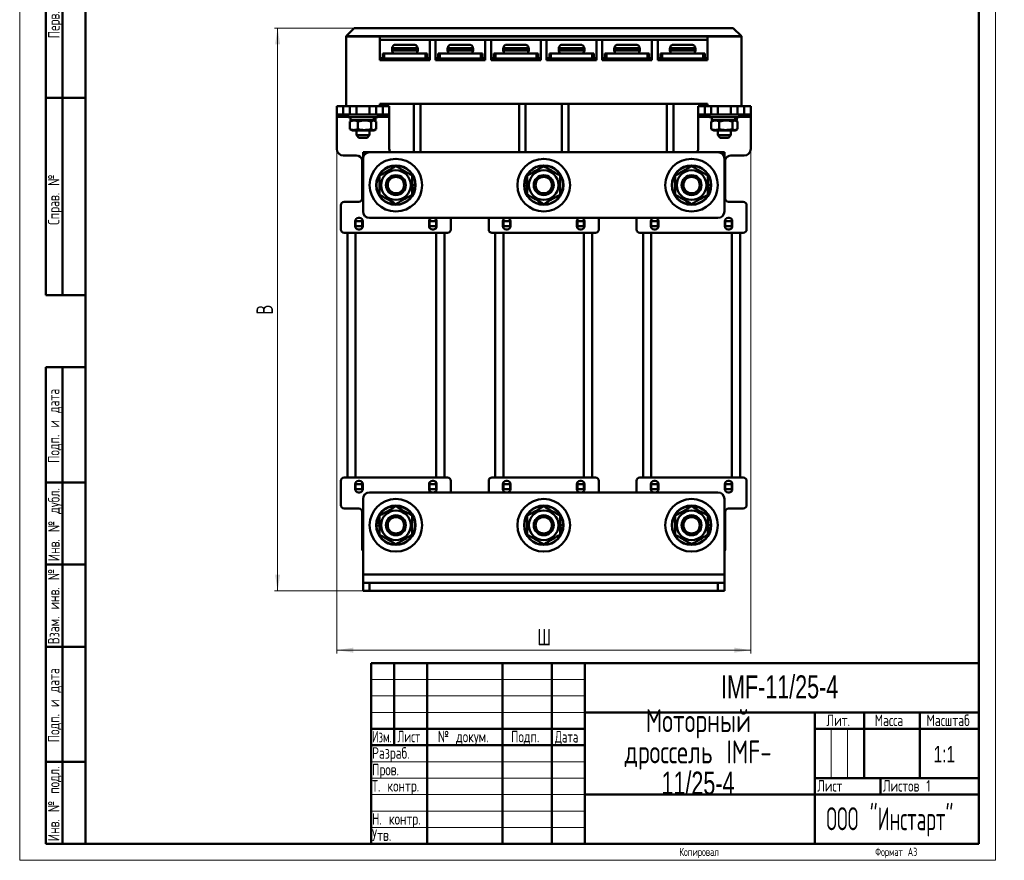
# Model space of a CAD drawing. Header units: millimetres. Extents: x 0 to 300, y 0 to 420.
# Tile 1 of 2: x 0 to 300, y 0 to 256. Entities that reach past the tile are written whole.
import ezdxf

# ---------------------------------------------------------------- set-up
doc = ezdxf.new("R2010")
doc.units = ezdxf.units.MM
doc.linetypes.add('SLD-Сплошная', pattern=[0])
doc.styles.add('SLDTEXTSTYLE0', font='TXT', dxfattribs={"width": 0.7})
doc.styles.add('SLDTEXTSTYLE1', font='TXT', dxfattribs={"width": 0.7, "bigfont": 'bigfont'})
doc.styles.add('SLDTEXTSTYLE2', font='TXT', dxfattribs={"width": 0.705079, "bigfont": 'bigfont'})
doc.styles.add('SLDTEXTSTYLE3', font='TXT', dxfattribs={"width": 0.648852, "bigfont": 'bigfont'})
doc.styles.add('SLDTEXTSTYLE4', font='TXT', dxfattribs={"width": 0.632021, "bigfont": 'bigfont'})
doc.styles.add('SLDTEXTSTYLE5', font='TXT', dxfattribs={"width": 0.625377, "bigfont": 'bigfont'})
doc.styles.add('SLDTEXTSTYLE6', font='TXT', dxfattribs={"width": 0.572824, "bigfont": 'bigfont'})
doc.dimstyles.new('SLDDIMSTYLE0', dxfattribs={"dimtxt": 5, "dimasz": 5, "dimexe": 0, "dimexo": 0.0625, "dimgap": 1.25, "dimtad": 2, "dimdec": 1, "dimrnd": 1e-09, "dimzin": 12, "dimdsep": 46, "dimtxsty": 'SLDTEXTSTYLE0', "dimsah": 1, "dimcen": 0.09, "dimadec": 0, "dimazin": 3, "dimtfac": 1, "dimtdec": 3, "dimtofl": 0, "dimtmove": 0, "dimatfit": 3, "dimfxl": 0, "dimfrac": 2, "dimtolj": 1, "dimtzin": 12, "dimarcsym": 0})

# ---------------------------------------------------------------- blocks, each defined once
blk = doc.blocks.new('SW_NOTE_0')
at = {"color": 0, "linetype": 'Continuous', "lineweight": 0, "char_height": 7, "attachment_point": 2}
for s, insert, style in [('Моторный', (17.5, 9), 'SLDTEXTSTYLE1'), ('дроссель IMF-', (17.41, -0.5), 'SLDTEXTSTYLE1'), ('11/25-4', (17.37, -10), 'SLDTEXTSTYLE0')]:
    blk.add_mtext(s, dxfattribs=dict(at, insert=insert, style=style))
blk = doc.blocks.new('_D')
at = {"color": 7, "linetype": 'SLD-Сплошная', "lineweight": 0}
for p, q in [((96.51, 216.43), (96.51, 62.94)), ((222.51, 216.43), (222.51, 62.94)), ((96.51, 63.94), (222.51, 63.94))]:
    blk.add_line(p, q, dxfattribs=at)
at = {"color": 7, "linetype": 'SLD-Сплошная', "lineweight": 18}
for points in [[(96.51, 63.94), (101.51, 63.18), (101.51, 64.71)], [(222.51, 63.94), (217.51, 64.71), (217.51, 63.18)]]:
    blk.add_solid(points, dxfattribs=at)
at = {"color": 7, "linetype": 'SLD-Сплошная', "lineweight": 18, "insert": (157.56, 70.39), "char_height": 5, "attachment_point": 1, "style": 'SLDTEXTSTYLE1'}
blk.add_mtext('Ш', dxfattribs=at)
blk = doc.blocks.new('_D_1')
at = {"color": 7, "linetype": 'SLD-Сплошная', "lineweight": 0}
for p, q in [((101.85, 253.24), (77.51, 253.24)), ((78.51, 81.94), (78.51, 253.24)), ((106.5, 81.94), (77.51, 81.94))]:
    blk.add_line(p, q, dxfattribs=at)
at = {"color": 7, "linetype": 'SLD-Сплошная', "lineweight": 18}
for points in [[(78.51, 253.24), (77.74, 248.24), (79.28, 248.24)], [(78.51, 81.94), (79.28, 86.94), (77.74, 86.94)]]:
    blk.add_solid(points, dxfattribs=at)
at = {"color": 7, "linetype": 'SLD-Сплошная', "lineweight": 18, "insert": (72.07, 165.99), "char_height": 5, "attachment_point": 1, "rotation": 90, "style": 'SLDTEXTSTYLE1'}
blk.add_mtext('В', dxfattribs=at)

msp = doc.modelspace()

# ---------------------------------------------------------------- linework, layer by layer
at = {"color": 7, "linetype": 'SLD-Сплошная', "lineweight": 18}
for p, q in [((0, 420), (0, 0)), ((297, 420), (297, 0)), ((107, 55), (172, 55)), ((107, 50), (172, 50)), ((107, 45), (172, 45)), ((247, 40), (247, 25)), ((252, 40), (252, 25)), ((107, 30), (172, 30)), ((107, 25), (172, 25)), ((107, 20), (172, 20)), ((107, 15), (172, 15)), ((107, 10), (172, 10)), ((0, 0), (297, 0))]:
    msp.add_line(p, q, dxfattribs=at)
at = {"color": 7, "linetype": 'SLD-Сплошная', "lineweight": 50}
for p, q in [((20, 415), (20, 5)), ((20, 415), (20, 5)), ((292, 5), (292, 415)), ((8, 172), (8, 292)), ((8, 172), (8, 292)), ((13, 172), (13, 292)), ((13, 172), (13, 292)), ((101.86, 253.24), (99.36, 250.74)), ((101.86, 253.24), (217.16, 253.24)), ((217.16, 253.24), (219.66, 250.74)), ((99.36, 250.74), (99.36, 250.64)), ((99.36, 250.74), (219.66, 250.74)), ((219.66, 250.64), (99.36, 250.64)), ((99.36, 229.44), (99.36, 250.64)), ((99.36, 250.64), (109.66, 250.64)), ((109.66, 250.64), (109.66, 243.44)), ((109.66, 249.64), (124.81, 249.64)), ((124.81, 243.44), (124.81, 249.64)), ((124.81, 249.64), (126.57, 249.64)), ((126.57, 249.64), (126.57, 243.44)), ((126.57, 249.64), (141.72, 249.64)), ((141.72, 243.44), (141.72, 249.64)), ((141.72, 249.64), (143.48, 249.64)), ((143.48, 249.64), (143.48, 243.44)), ((143.48, 249.64), (158.63, 249.64)), ((158.63, 243.44), (158.63, 249.64)), ((158.63, 249.64), (160.39, 249.64)), ((160.39, 249.64), (160.39, 243.44)), ((160.39, 249.64), (175.54, 249.64)), ((175.54, 243.44), (175.54, 249.64)), ((175.54, 249.64), (177.3, 249.64)), ((177.3, 249.64), (177.3, 243.44)), ((177.3, 249.64), (192.45, 249.64)), ((192.45, 243.44), (192.45, 249.64)), ((192.45, 249.64), (194.21, 249.64)), ((194.21, 249.64), (194.21, 243.44)), ((194.21, 249.64), (209.36, 249.64)), ((209.36, 243.44), (209.36, 250.64)), ((209.36, 250.64), (219.66, 250.64)), ((219.66, 250.74), (219.66, 250.64)), ((219.66, 250.64), (219.66, 229.44)), ((113.34, 247.14), (113.34, 246.44)), ((113.34, 247.14), (113.41, 247.14)), ((121.06, 247.14), (113.41, 247.14)), ((121.06, 247.14), (121.14, 247.14)), ((121.14, 246.44), (121.14, 247.14)), ((130.25, 247.14), (130.25, 246.44)), ((130.25, 247.14), (130.32, 247.14)), ((137.97, 247.14), (130.32, 247.14)), ((137.97, 247.14), (138.05, 247.14)), ((138.05, 246.44), (138.05, 247.14)), ((147.16, 247.14), (147.16, 246.44)), ((147.16, 247.14), (147.23, 247.14)), ((154.88, 247.14), (147.23, 247.14)), ((154.88, 247.14), (154.96, 247.14)), ((154.96, 246.44), (154.96, 247.14)), ((164.07, 247.14), (164.07, 246.44)), ((164.07, 247.14), (164.14, 247.14)), ((171.79, 247.14), (164.14, 247.14)), ((171.79, 247.14), (171.87, 247.14)), ((171.87, 246.44), (171.87, 247.14)), ((180.98, 247.14), (180.98, 246.44)), ((180.98, 247.14), (181.05, 247.14)), ((188.7, 247.14), (181.05, 247.14)), ((188.7, 247.14), (188.78, 247.14)), ((188.78, 246.44), (188.78, 247.14)), ((197.89, 247.14), (197.89, 246.44)), ((197.89, 247.14), (197.96, 247.14)), ((205.61, 247.14), (197.96, 247.14)), ((205.61, 247.14), (205.69, 247.14)), ((205.69, 246.44), (205.69, 247.14)), ((110.49, 244.04), (109.66, 244.04)), ((109.66, 243.44), (124.81, 243.44)), ((110.16, 243.94), (110.16, 243.44)), ((110.66, 243.94), (110.16, 243.94)), ((110.49, 245.44), (110.49, 243.94)), ((110.99, 245.44), (110.49, 245.44)), ((123.81, 243.94), (110.66, 243.94)), ((110.99, 243.94), (110.99, 245.44)), ((123.49, 245.44), (110.99, 245.44)), ((123.49, 245.44), (123.49, 243.94)), ((123.99, 245.44), (123.49, 245.44)), ((124.31, 243.94), (123.81, 243.94)), ((123.99, 243.94), (123.99, 245.44)), ((124.81, 244.04), (123.99, 244.04)), ((124.31, 243.44), (124.31, 243.94)), ((127.4, 244.04), (126.57, 244.04)), ((126.57, 243.44), (141.72, 243.44)), ((127.07, 243.94), (127.07, 243.44)), ((127.57, 243.94), (127.07, 243.94)), ((127.4, 245.44), (127.4, 243.94)), ((127.9, 245.44), (127.4, 245.44)), ((127.57, 243.94), (140.72, 243.94)), ((127.9, 243.94), (127.9, 245.44)), ((127.9, 245.44), (140.4, 245.44)), ((140.4, 245.44), (140.4, 243.94)), ((140.9, 245.44), (140.4, 245.44)), ((141.22, 243.94), (140.72, 243.94)), ((140.9, 243.94), (140.9, 245.44)), ((141.72, 244.04), (140.9, 244.04)), ((141.22, 243.44), (141.22, 243.94)), ((144.31, 244.04), (143.48, 244.04)), ((143.48, 243.44), (158.63, 243.44)), ((143.98, 243.94), (143.98, 243.44)), ((144.48, 243.94), (143.98, 243.94)), ((144.31, 245.44), (144.31, 243.94)), ((144.81, 245.44), (144.31, 245.44)), ((157.63, 243.94), (144.48, 243.94)), ((144.81, 243.94), (144.81, 245.44)), ((144.81, 245.44), (157.31, 245.44)), ((157.31, 245.44), (157.31, 243.94)), ((157.81, 245.44), (157.31, 245.44)), ((158.13, 243.94), (157.63, 243.94)), ((157.81, 243.94), (157.81, 245.44)), ((158.63, 244.04), (157.81, 244.04)), ((158.13, 243.44), (158.13, 243.94)), ((161.22, 244.04), (160.39, 244.04)), ((160.39, 243.44), (175.54, 243.44)), ((160.89, 243.94), (160.89, 243.44)), ((161.39, 243.94), (160.89, 243.94)), ((161.22, 245.44), (161.22, 243.94)), ((161.72, 245.44), (161.22, 245.44)), ((174.54, 243.94), (161.39, 243.94)), ((161.72, 243.94), (161.72, 245.44)), ((174.22, 245.44), (161.72, 245.44)), ((174.22, 245.44), (174.22, 243.94)), ((174.72, 245.44), (174.22, 245.44)), ((175.04, 243.94), (174.54, 243.94)), ((174.72, 243.94), (174.72, 245.44)), ((175.54, 244.04), (174.72, 244.04)), ((175.04, 243.44), (175.04, 243.94)), ((178.13, 244.04), (177.3, 244.04)), ((177.3, 243.44), (192.45, 243.44)), ((177.8, 243.94), (177.8, 243.44)), ((178.3, 243.94), (177.8, 243.94)), ((178.13, 245.44), (178.13, 243.94)), ((178.63, 245.44), (178.13, 245.44)), ((178.3, 243.94), (191.45, 243.94)), ((178.63, 243.94), (178.63, 245.44)), ((178.63, 245.44), (191.13, 245.44)), ((191.13, 245.44), (191.13, 243.94)), ((191.63, 245.44), (191.13, 245.44)), ((191.95, 243.94), (191.45, 243.94)), ((191.63, 243.94), (191.63, 245.44)), ((192.45, 244.04), (191.63, 244.04)), ((191.95, 243.44), (191.95, 243.94)), ((195.04, 244.04), (194.21, 244.04)), ((194.21, 243.44), (209.36, 243.44)), ((194.71, 243.94), (194.71, 243.44)), ((195.21, 243.94), (194.71, 243.94)), ((195.04, 245.44), (195.04, 243.94)), ((195.54, 245.44), (195.04, 245.44)), ((195.21, 243.94), (208.36, 243.94)), ((195.54, 243.94), (195.54, 245.44)), ((195.54, 245.44), (208.04, 245.44)), ((208.04, 245.44), (208.04, 243.94)), ((208.54, 245.44), (208.04, 245.44)), ((208.86, 243.94), (208.36, 243.94)), ((208.54, 243.94), (208.54, 245.44)), ((209.36, 244.04), (208.54, 244.04)), ((208.86, 243.44), (208.86, 243.94)), ((8, 232), (20, 232)), ((20, 232), (8, 232)), ((96.51, 226.94), (96.51, 229.44)), ((96.51, 229.44), (98.51, 229.44)), ((98.51, 229.44), (98.51, 226.94)), ((98.51, 229.44), (99.36, 229.44)), ((109.66, 229.44), (99.36, 229.44)), ((100.49, 226.94), (100.49, 229.44)), ((102.51, 229.44), (102.51, 226.94)), ((106.51, 226.94), (106.51, 229.44)), ((108.53, 229.44), (108.53, 226.94)), ((109.66, 229.44), (109.66, 230.14)), ((209.36, 230.14), (109.66, 230.14)), ((109.66, 229.44), (110.51, 229.44)), ((110.51, 226.94), (110.51, 229.44)), ((110.51, 229.44), (112.51, 229.44)), ((112.51, 229.44), (112.51, 226.94)), ((120.01, 230.14), (120.01, 215.44)), ((122.01, 215.44), (122.01, 230.14)), ((152.01, 230.14), (152.01, 215.44)), ((154.01, 215.44), (154.01, 230.14)), ((165.01, 230.14), (165.01, 215.44)), ((167.01, 215.44), (167.01, 230.14)), ((197.01, 230.14), (197.01, 215.44)), ((199.01, 215.44), (199.01, 230.14)), ((206.51, 226.94), (206.51, 229.44)), ((206.51, 229.44), (208.51, 229.44)), ((208.51, 229.44), (208.51, 226.94)), ((208.51, 229.44), (209.36, 229.44)), ((209.36, 230.14), (209.36, 229.44)), ((219.66, 229.44), (209.36, 229.44)), ((210.49, 226.94), (210.49, 229.44)), ((212.51, 229.44), (212.51, 226.94)), ((216.51, 226.94), (216.51, 229.44)), ((218.53, 229.44), (218.53, 226.94)), ((219.66, 229.44), (220.51, 229.44)), ((220.51, 226.94), (220.51, 229.44)), ((220.51, 229.44), (222.51, 229.44)), ((222.51, 229.44), (222.51, 226.94)), ((98.51, 226.94), (96.51, 226.94)), ((96.51, 226.94), (96.51, 226.21)), ((96.51, 226.21), (96.51, 216.44)), ((98.51, 226.94), (100.49, 226.94)), ((100.01, 226.94), (100.01, 226.14)), ((100.01, 226.14), (108.67, 226.14)), ((102.51, 226.94), (100.49, 226.94)), ((100.73, 224.88), (100.51, 224.79)), ((100.51, 224.79), (100.51, 222.5)), ((100.71, 226.14), (100.71, 225.24)), ((100.71, 225.24), (107.85, 225.24)), ((101.26, 225.24), (100.72, 224.93)), ((102.51, 226.94), (106.51, 226.94)), ((102.96, 224.79), (102.96, 222.5)), ((108.53, 226.94), (106.51, 226.94)), ((106.97, 224.79), (106.97, 222.5)), ((108.3, 224.93), (107.76, 225.24)), ((107.85, 225.24), (108.16, 225.24)), ((108.16, 225.24), (108.31, 225.24)), ((108.31, 225.24), (108.31, 226.14)), ((108.52, 224.79), (108.52, 222.5)), ((108.53, 226.94), (110.51, 226.94)), ((108.67, 226.14), (109.01, 226.14)), ((109.01, 226.14), (109.01, 226.94)), ((112.51, 226.94), (110.51, 226.94)), ((112.51, 226.21), (112.51, 226.94)), ((112.51, 216.44), (112.51, 226.21)), ((208.51, 226.94), (206.51, 226.94)), ((206.51, 226.94), (206.51, 226.21)), ((206.51, 226.21), (206.51, 216.44)), ((208.51, 226.94), (210.49, 226.94)), ((210.01, 226.94), (210.01, 226.14)), ((210.01, 226.14), (218.67, 226.14)), ((212.51, 226.94), (210.49, 226.94)), ((210.73, 224.88), (210.51, 224.79)), ((210.51, 224.79), (210.51, 222.5)), ((210.71, 226.14), (210.71, 225.24)), ((210.71, 225.24), (217.85, 225.24)), ((211.26, 225.24), (210.72, 224.93)), ((212.51, 226.94), (216.51, 226.94)), ((212.96, 224.79), (212.96, 222.5)), ((218.53, 226.94), (216.51, 226.94)), ((216.97, 224.79), (216.97, 222.5)), ((218.3, 224.93), (217.76, 225.24)), ((217.85, 225.24), (218.16, 225.24)), ((218.16, 225.24), (218.31, 225.24)), ((218.31, 225.24), (218.31, 226.14)), ((218.52, 224.79), (218.52, 222.5)), ((218.53, 226.94), (220.51, 226.94)), ((218.67, 226.14), (219.01, 226.14)), ((219.01, 226.14), (219.01, 226.94)), ((222.51, 226.94), (220.51, 226.94)), ((222.51, 226.21), (222.51, 226.94)), ((222.51, 216.44), (222.51, 226.21)), ((100.51, 222.5), (100.73, 222.41)), ((100.72, 222.36), (101.26, 222.04)), ((103.27, 222.04), (101.26, 222.04)), ((102.51, 222.04), (102.51, 220.59)), ((107.76, 222.04), (103.27, 222.04)), ((106.51, 220.59), (106.51, 222.04)), ((107.76, 222.04), (108.3, 222.36)), ((210.51, 222.5), (210.73, 222.41)), ((210.72, 222.36), (211.26, 222.04)), ((213.27, 222.04), (211.26, 222.04)), ((212.51, 222.04), (212.51, 220.59)), ((217.76, 222.04), (213.27, 222.04)), ((216.51, 220.59), (216.51, 222.04)), ((217.76, 222.04), (218.3, 222.36)), ((102.51, 220.59), (103.26, 219.84)), ((102.51, 220.59), (106.51, 220.59)), ((105.76, 219.84), (103.26, 219.84)), ((105.76, 219.84), (106.51, 220.59)), ((212.51, 220.59), (213.26, 219.84)), ((212.51, 220.59), (216.51, 220.59)), ((215.76, 219.84), (213.26, 219.84)), ((215.76, 219.84), (216.51, 220.59)), ((98.51, 214.44), (102.51, 214.44)), ((104.51, 215.44), (106.51, 215.44)), ((104.51, 213.44), (104.51, 215.44)), ((104.51, 197.44), (104.51, 213.44)), ((106.51, 215.44), (212.51, 215.44)), ((212.51, 215.44), (214.51, 215.44)), ((214.51, 215.44), (214.51, 213.44)), ((214.51, 213.44), (214.51, 197.44)), ((216.51, 214.44), (220.51, 214.44)), ((104.26, 212.69), (104.26, 201.34)), ((214.76, 201.34), (214.76, 212.69)), ((119.51, 205.56), (120.41, 205.56)), ((120.37, 204.74), (119.51, 204.74)), ((120.27, 204.16), (119.51, 204.16)), ((154.51, 205.33), (153.61, 205.33)), ((153.65, 206.14), (154.51, 206.14)), ((153.75, 206.73), (154.51, 206.73)), ((209.51, 205.56), (210.41, 205.56)), ((210.37, 204.74), (209.51, 204.74)), ((210.27, 204.16), (209.51, 204.16)), ((97.76, 199.34), (97.76, 191.94)), ((103.26, 200.34), (98.76, 200.34)), ((220.26, 200.34), (215.76, 200.34)), ((221.26, 191.94), (221.26, 199.34)), ((103.41, 195.44), (103.11, 195.44)), ((212.51, 195.44), (106.51, 195.44)), ((131.26, 191.94), (131.26, 195.44)), ((142.76, 195.44), (142.76, 191.94)), ((176.26, 191.94), (176.26, 195.44)), ((187.76, 195.44), (187.76, 191.94)), ((215.91, 195.44), (215.61, 195.44)), ((102.11, 194.44), (102.11, 192.94)), ((104.26, 194.44), (102.26, 194.44)), ((102.26, 192.94), (102.26, 194.44)), ((104.26, 192.94), (102.26, 192.94)), ((102.26, 192.94), (102.26, 192.42)), ((103.11, 191.94), (103.41, 191.94)), ((104.26, 192.94), (104.26, 194.44)), ((104.26, 192.94), (104.26, 192.42)), ((104.41, 192.94), (104.41, 194.44)), ((124.61, 194.44), (124.61, 192.94)), ((124.76, 194.44), (126.76, 194.44)), ((124.76, 194.44), (124.76, 192.94)), ((126.76, 192.94), (124.76, 192.94)), ((124.76, 192.42), (124.76, 192.94)), ((125.61, 191.94), (125.91, 191.94)), ((126.76, 194.44), (126.76, 192.94)), ((126.76, 192.42), (126.76, 192.94)), ((126.91, 192.94), (126.91, 194.44)), ((147.11, 194.44), (147.11, 192.94)), ((149.26, 194.44), (147.26, 194.44)), ((147.26, 192.94), (147.26, 194.44)), ((149.26, 192.94), (147.26, 192.94)), ((147.26, 192.94), (147.26, 192.42)), ((148.11, 191.94), (148.41, 191.94)), ((149.26, 192.94), (149.26, 194.44)), ((149.26, 192.94), (149.26, 192.42)), ((149.41, 192.94), (149.41, 194.44)), ((169.61, 194.44), (169.61, 192.94)), ((169.76, 194.44), (171.76, 194.44)), ((169.76, 194.44), (169.76, 192.94)), ((171.76, 192.94), (169.76, 192.94)), ((169.76, 192.42), (169.76, 192.94)), ((170.61, 191.94), (170.91, 191.94)), ((171.76, 194.44), (171.76, 192.94)), ((171.76, 192.42), (171.76, 192.94)), ((171.91, 192.94), (171.91, 194.44)), ((192.11, 194.44), (192.11, 192.94)), ((194.26, 194.44), (192.26, 194.44)), ((192.26, 192.94), (192.26, 194.44)), ((194.26, 192.94), (192.26, 192.94)), ((192.26, 192.94), (192.26, 192.42)), ((193.11, 191.94), (193.41, 191.94)), ((194.26, 192.94), (194.26, 194.44)), ((194.26, 192.94), (194.26, 192.42)), ((194.41, 192.94), (194.41, 194.44)), ((214.61, 194.44), (214.61, 192.94)), ((214.76, 194.44), (216.76, 194.44)), ((214.76, 194.44), (214.76, 192.94)), ((216.76, 192.94), (214.76, 192.94)), ((214.76, 192.42), (214.76, 192.94)), ((215.61, 191.94), (215.91, 191.94)), ((216.76, 194.44), (216.76, 192.94)), ((216.76, 192.42), (216.76, 192.94)), ((216.91, 192.94), (216.91, 194.44)), ((98.76, 190.94), (99.76, 190.94)), ((99.76, 190.94), (99.76, 116.44)), ((99.76, 190.94), (102.26, 190.94)), ((102.26, 190.94), (102.26, 116.44)), ((102.26, 190.94), (126.76, 190.94)), ((126.76, 190.94), (126.76, 116.44)), ((126.76, 190.94), (129.26, 190.94)), ((129.26, 190.94), (129.26, 116.44)), ((129.26, 190.94), (130.26, 190.94)), ((143.76, 190.94), (144.76, 190.94)), ((144.76, 190.94), (144.76, 116.44)), ((144.76, 190.94), (147.26, 190.94)), ((147.26, 190.94), (147.26, 116.44)), ((147.26, 190.94), (171.76, 190.94)), ((171.76, 190.94), (171.76, 116.44)), ((171.76, 190.94), (174.26, 190.94)), ((174.26, 190.94), (174.26, 116.44)), ((174.26, 190.94), (175.26, 190.94)), ((188.76, 190.94), (189.76, 190.94)), ((189.76, 190.94), (189.76, 116.44)), ((189.76, 190.94), (192.26, 190.94)), ((192.26, 190.94), (192.26, 116.44)), ((192.26, 190.94), (216.76, 190.94)), ((216.76, 190.94), (216.76, 116.44)), ((216.76, 190.94), (219.26, 190.94)), ((219.26, 190.94), (219.26, 116.44)), ((219.26, 190.94), (220.26, 190.94)), ((8, 172), (20, 172)), ((8, 5), (8, 150)), ((8, 150), (20, 150)), ((13, 5), (13, 150)), ((20, 115), (8, 115)), ((97.76, 115.44), (97.76, 108.04)), ((99.76, 116.44), (98.76, 116.44)), ((99.76, 116.44), (102.26, 116.44)), ((102.11, 114.44), (102.11, 112.94)), ((102.26, 116.44), (126.76, 116.44)), ((102.26, 114.97), (102.26, 114.44)), ((102.26, 114.44), (104.26, 114.44)), ((102.26, 112.94), (102.26, 114.44)), ((103.41, 115.44), (103.11, 115.44)), ((104.26, 114.97), (104.26, 114.44)), ((104.26, 112.94), (104.26, 114.44)), ((104.41, 112.94), (104.41, 114.44)), ((124.61, 114.44), (124.61, 112.94)), ((124.76, 114.44), (124.76, 114.97)), ((124.76, 114.44), (126.76, 114.44)), ((124.76, 114.44), (124.76, 112.94)), ((125.91, 115.44), (125.61, 115.44)), ((126.76, 116.44), (129.26, 116.44)), ((126.76, 114.44), (126.76, 114.97)), ((126.76, 114.44), (126.76, 112.94)), ((126.91, 112.94), (126.91, 114.44)), ((130.26, 116.44), (129.26, 116.44)), ((131.26, 111.94), (131.26, 115.44)), ((142.76, 115.44), (142.76, 111.94)), ((144.76, 116.44), (143.76, 116.44)), ((144.76, 116.44), (147.26, 116.44)), ((147.11, 114.44), (147.11, 112.94)), ((147.26, 116.44), (171.76, 116.44)), ((147.26, 114.97), (147.26, 114.44)), ((147.26, 114.44), (149.26, 114.44)), ((147.26, 112.94), (147.26, 114.44)), ((148.41, 115.44), (148.11, 115.44)), ((149.26, 114.97), (149.26, 114.44)), ((149.26, 112.94), (149.26, 114.44)), ((149.41, 112.94), (149.41, 114.44)), ((169.61, 114.44), (169.61, 112.94)), ((169.76, 114.44), (169.76, 114.97)), ((169.76, 114.44), (171.76, 114.44)), ((169.76, 114.44), (169.76, 112.94)), ((170.91, 115.44), (170.61, 115.44)), ((171.76, 116.44), (174.26, 116.44)), ((171.76, 114.44), (171.76, 114.97)), ((171.76, 114.44), (171.76, 112.94)), ((171.91, 112.94), (171.91, 114.44)), ((175.26, 116.44), (174.26, 116.44)), ((176.26, 111.94), (176.26, 115.44)), ((187.76, 115.44), (187.76, 111.94)), ((189.76, 116.44), (188.76, 116.44)), ((189.76, 116.44), (192.26, 116.44)), ((192.11, 114.44), (192.11, 112.94)), ((192.26, 116.44), (216.76, 116.44)), ((192.26, 114.97), (192.26, 114.44)), ((192.26, 112.94), (192.26, 114.44)), ((192.26, 114.44), (194.26, 114.44)), ((193.41, 115.44), (193.11, 115.44)), ((194.26, 114.97), (194.26, 114.44)), ((194.26, 112.94), (194.26, 114.44)), ((194.41, 112.94), (194.41, 114.44)), ((214.61, 114.44), (214.61, 112.94)), ((214.76, 114.44), (214.76, 114.97)), ((214.76, 114.44), (216.76, 114.44)), ((214.76, 114.44), (214.76, 112.94)), ((215.91, 115.44), (215.61, 115.44)), ((216.76, 116.44), (219.26, 116.44)), ((216.76, 114.44), (216.76, 114.97)), ((216.76, 114.44), (216.76, 112.94)), ((216.91, 112.94), (216.91, 114.44)), ((220.26, 116.44), (219.26, 116.44)), ((221.26, 108.04), (221.26, 115.44)), ((104.26, 112.94), (102.26, 112.94)), ((103.11, 111.94), (103.41, 111.94)), ((212.51, 111.94), (106.51, 111.94)), ((124.76, 112.94), (126.76, 112.94)), ((149.26, 112.94), (147.26, 112.94)), ((169.76, 112.94), (171.76, 112.94)), ((194.26, 112.94), (192.26, 112.94)), ((214.76, 112.94), (216.76, 112.94)), ((215.61, 111.94), (215.91, 111.94)), ((104.51, 109.94), (104.51, 86.94)), ((214.51, 86.94), (214.51, 109.94)), ((98.76, 107.04), (103.26, 107.04)), ((104.26, 106.04), (104.26, 94.69)), ((214.76, 94.69), (214.76, 106.04)), ((215.76, 107.04), (220.26, 107.04)), ((108.65, 102.64), (109.51, 102.64)), ((108.75, 103.23), (109.51, 103.23)), ((164.51, 102.06), (165.41, 102.06)), ((209.51, 102.06), (210.41, 102.06)), ((109.51, 101.83), (108.61, 101.83)), ((165.37, 101.24), (164.51, 101.24)), ((165.27, 100.66), (164.51, 100.66)), ((210.37, 101.24), (209.51, 101.24)), ((210.27, 100.66), (209.51, 100.66)), ((20, 90), (8, 90)), ((214.51, 86.94), (104.51, 86.94)), ((104.51, 86.94), (104.51, 84.44)), ((214.51, 84.44), (214.51, 86.94)), ((104.51, 81.94), (104.51, 84.44)), ((104.51, 84.44), (106.51, 84.44)), ((106.51, 84.44), (106.51, 81.94)), ((212.51, 84.44), (106.51, 84.44)), ((212.51, 81.94), (212.51, 84.44)), ((212.51, 84.44), (214.51, 84.44)), ((214.51, 84.44), (214.51, 81.94)), ((106.51, 81.94), (104.51, 81.94)), ((212.51, 81.94), (106.51, 81.94)), ((214.51, 81.94), (212.51, 81.94)), ((20, 65), (8, 65)), ((107, 60), (292, 60)), ((107, 60), (107, 5)), ((114, 35), (114, 60)), ((124, 60), (124, 5)), ((147, 60), (147, 5)), ((162, 60), (162, 5)), ((172, 60), (172, 5)), ((172, 45), (292, 45)), ((242, 45), (242, 5)), ((257, 45), (257, 25)), ((274, 45), (274, 25)), ((107, 40), (172, 40)), ((242, 40), (292, 40)), ((107, 35), (172, 35)), ((8, 30), (20, 30)), ((242, 25), (292, 25)), ((262, 25), (262, 20)), ((172, 20), (292, 20)), ((8, 5), (20, 5)), ((20, 5), (292, 5))]:
    msp.add_line(p, q, dxfattribs=at)
at = {"color": 8, "linetype": 'SLD-Сплошная', "lineweight": 50}
for p, q in [((117.24, 246.44), (113.34, 246.44)), ((121.14, 246.44), (117.24, 246.44)), ((134.15, 246.44), (130.25, 246.44)), ((138.05, 246.44), (134.15, 246.44)), ((151.06, 246.44), (147.16, 246.44)), ((154.96, 246.44), (151.06, 246.44)), ((167.97, 246.44), (164.07, 246.44)), ((171.87, 246.44), (167.97, 246.44)), ((184.88, 246.44), (180.98, 246.44)), ((188.78, 246.44), (184.88, 246.44)), ((201.79, 246.44), (197.89, 246.44)), ((205.69, 246.44), (201.79, 246.44)), ((110.66, 243.44), (110.66, 243.94)), ((123.81, 243.94), (123.81, 243.44)), ((127.57, 243.44), (127.57, 243.94)), ((140.72, 243.94), (140.72, 243.44)), ((144.48, 243.44), (144.48, 243.94)), ((157.63, 243.94), (157.63, 243.44)), ((161.39, 243.44), (161.39, 243.94)), ((174.54, 243.94), (174.54, 243.44)), ((178.3, 243.44), (178.3, 243.94)), ((191.45, 243.94), (191.45, 243.44)), ((195.21, 243.44), (195.21, 243.94)), ((208.36, 243.94), (208.36, 243.44)), ((96.51, 226.21), (100.01, 226.21)), ((109.01, 226.21), (112.51, 226.21)), ((206.51, 226.21), (210.01, 226.21)), ((219.01, 226.21), (222.51, 226.21))]:
    msp.add_line(p, q, dxfattribs=at)
at = {"color": 7, "linetype": 'SLD-Сплошная', "lineweight": 50}
for centre, radius in [((114.51, 205.44), 8), ((159.51, 205.44), 8), ((204.51, 205.44), 8), ((114.51, 205.44), 6), ((114.51, 205.44), 4.5), ((159.51, 205.44), 6), ((159.51, 205.44), 4.5), ((204.51, 205.44), 6), ((204.51, 205.44), 4.5), ((114.51, 205.44), 3.02), ((114.51, 205.44), 3), ((114.51, 205.44), 2.5), ((159.51, 205.44), 3.03), ((159.51, 205.44), 3), ((159.51, 205.44), 2.5), ((204.51, 205.44), 3.02), ((204.51, 205.44), 3), ((204.51, 205.44), 2.5), ((114.51, 101.94), 8), ((114.51, 101.94), 6), ((159.51, 101.94), 8), ((159.51, 101.94), 6), ((204.51, 101.94), 8), ((204.51, 101.94), 6), ((114.51, 101.94), 4.5), ((114.51, 101.94), 3.03), ((114.51, 101.94), 3), ((159.51, 101.94), 4.5), ((159.51, 101.94), 3.03), ((159.51, 101.94), 3), ((204.51, 101.94), 4.5), ((204.51, 101.94), 3.03), ((204.51, 101.94), 3), ((114.51, 101.94), 2.5), ((159.51, 101.94), 2.5), ((204.51, 101.94), 2.5)]:
    msp.add_circle(centre, radius, dxfattribs=at)
for centre, radius, start, end in [((114.34, 246.44), 1, 180, 270), ((120.14, 246.44), 1, 270, 0), ((131.25, 246.44), 1, 180, 270), ((137.05, 246.44), 1, 270, 0), ((148.16, 246.44), 1, 180, 270), ((153.96, 246.44), 1, 270, 360), ((165.07, 246.44), 1, 180, 270), ((170.87, 246.44), 1, 270, 0), ((181.98, 246.44), 1, 180, 270), ((187.78, 246.44), 1, 270, 0), ((198.89, 246.44), 1, 180, 270), ((204.69, 246.44), 1, 270, 0), ((98.51, 216.44), 2, 180, 270), ((114.51, 216.44), 2, 180, 210), ((204.51, 216.44), 2, 330, 0), ((220.51, 216.44), 2, 270, 0), ((102.51, 212.44), 2, 21.0523, 90), ((105.26, 212.69), 1, 138.5904, 180), ((106.51, 213.44), 2, 90, 180), ((212.51, 213.44), 2, 0, 90), ((213.76, 212.69), 1, 0, 41.4096), ((216.51, 212.44), 2, 90, 158.9477), ((114.51, 205.44), 5.9, 1.1426, 347.4467), ((159.51, 205.44), 5.9, 181.1426, 167.4467), ((204.51, 205.44), 5.9, 1.1426, 347.4467), ((114.51, 205.44), 5.9, 347.4467, 353.1861), ((159.51, 205.44), 5.9, 167.4467, 173.1861), ((204.51, 205.44), 5.9, 347.4467, 353.1861), ((103.26, 201.34), 1, 270, 0), ((215.76, 201.34), 1, 180, 270), ((98.76, 199.34), 1, 90, 180), ((220.26, 199.34), 1, 0, 90), ((103.11, 194.44), 1, 90, 180), ((103.41, 194.44), 1, 0, 90), ((106.51, 197.44), 2, 180, 270), ((125.61, 194.44), 1, 90, 180), ((125.91, 194.44), 1, 0, 90), ((148.11, 194.44), 1, 90, 180), ((148.41, 194.44), 1, 0, 90), ((170.61, 194.44), 1, 90, 180), ((170.91, 194.44), 1, 0, 90), ((193.11, 194.44), 1, 90, 180), ((193.41, 194.44), 1, 0, 90), ((212.51, 197.44), 2, 270, 0), ((215.61, 194.44), 1, 90, 180), ((215.91, 194.44), 1, 0, 90), ((98.76, 191.94), 1, 180, 270), ((103.11, 192.94), 1, 180, 270), ((103.41, 192.94), 1, 270, 0), ((125.61, 192.94), 1, 180, 270), ((125.91, 192.94), 1, 270, 0), ((130.26, 191.94), 1, 270, 0), ((143.76, 191.94), 1, 180, 270), ((148.11, 192.94), 1, 180, 270), ((148.41, 192.94), 1, 270, 0), ((170.61, 192.94), 1, 180, 270), ((170.91, 192.94), 1, 270, 0), ((175.26, 191.94), 1, 270, 0), ((188.76, 191.94), 1, 180, 270), ((193.11, 192.94), 1, 180, 270), ((193.41, 192.94), 1, 270, 0), ((215.61, 192.94), 1, 180, 270), ((215.91, 192.94), 1, 270, 0), ((220.26, 191.94), 1, 270, 0), ((98.76, 115.44), 1, 90, 180), ((103.11, 114.44), 1, 90, 180), ((103.41, 114.44), 1, 0, 90), ((125.61, 114.44), 1, 90, 180), ((125.91, 114.44), 1, 360, 90), ((130.26, 115.44), 1, 0, 90), ((143.76, 115.44), 1, 90, 180), ((148.11, 114.44), 1, 90, 180), ((148.41, 114.44), 1, 0, 90), ((170.61, 114.44), 1, 90, 180), ((170.91, 114.44), 1, 360, 90), ((175.26, 115.44), 1, 0, 90), ((188.76, 115.44), 1, 90, 180), ((193.11, 114.44), 1, 90, 180), ((193.41, 114.44), 1, 0, 90), ((215.61, 114.44), 1, 90, 180), ((215.91, 114.44), 1, 360, 90), ((220.26, 115.44), 1, 0, 90), ((103.11, 112.94), 1, 180, 270), ((103.41, 112.94), 1, 270, 0), ((106.51, 109.94), 2, 90, 180), ((125.61, 112.94), 1, 180, 270), ((125.91, 112.94), 1, 270, 0), ((148.11, 112.94), 1, 180, 270), ((148.41, 112.94), 1, 270, 0), ((170.61, 112.94), 1, 180, 270), ((170.91, 112.94), 1, 270, 0), ((193.11, 112.94), 1, 180, 270), ((193.41, 112.94), 1, 270, 0), ((212.51, 109.94), 2, 0, 90), ((215.61, 112.94), 1, 180, 270), ((215.91, 112.94), 1, 270, 0), ((98.76, 108.04), 1, 180, 270), ((220.26, 108.04), 1, 270, 0), ((103.26, 106.04), 1, 0, 90), ((114.51, 101.94), 5.9, 181.1426, 167.4467), ((159.51, 101.94), 5.9, 1.1426, 347.4467), ((204.51, 101.94), 5.9, 1.1426, 347.4467), ((215.76, 106.04), 1, 90, 180), ((114.51, 101.94), 5.9, 167.4467, 173.1861), ((159.51, 101.94), 5.9, 347.4467, 353.1861), ((204.51, 101.94), 5.9, 347.4467, 353.1861), ((105.26, 94.69), 1, 180, 221.4096), ((213.76, 94.69), 1, 318.5904, 0)]:
    msp.add_arc(centre, radius, start, end, dxfattribs=at)
for centre, start_param, end_param in [((104.51, 224.15), 4.766317, 4.853514), ((104.51, 226.34), 4.555399, 4.641797), ((214.51, 224.15), 4.766317, 4.853514), ((214.51, 226.34), 4.555399, 4.641797)]:
    msp.add_ellipse(centre, major_axis=(-1.63, 10.43), ratio=0.329019, start_param=start_param, end_param=end_param, dxfattribs=at)
for points, knots in [([(114.44, 248.14), (114.32, 248.13), (114.08, 248.11), (113.77, 247.93), (113.54, 247.67), (113.42, 247.39), (113.41, 247.21), (113.41, 247.14)], [0, 0, 0, 0, 0.222386, 0.444965, 0.662695, 0.875205, 1, 1, 1, 1]), ([(117.24, 248.14), (116.93, 248.14), (116.3, 248.14), (115.44, 248.14), (114.76, 248.14), (114.54, 248.14), (114.44, 248.14)], [0, 0, 0, 0, 0.243183, 0.5, 0.756817, 1, 1, 1, 1]), ([(120.04, 248.14), (119.93, 248.14), (119.71, 248.14), (119.03, 248.14), (118.18, 248.14), (117.55, 248.14), (117.24, 248.14)], [0, 0, 0, 0, 0.243183, 0.5, 0.756817, 1, 1, 1, 1]), ([(121.06, 247.14), (121.05, 247.26), (121.03, 247.48), (120.86, 247.77), (120.61, 248), (120.32, 248.13), (120.12, 248.14), (120.04, 248.14)], [0, 0, 0, 0, 0.2086506, 0.4172526, 0.6272771, 0.8410773, 1, 1, 1, 1]), ([(131.35, 248.14), (131.23, 248.13), (130.99, 248.11), (130.68, 247.93), (130.45, 247.67), (130.33, 247.39), (130.32, 247.21), (130.32, 247.14)], [0, 0, 0, 0, 0.222386, 0.444965, 0.662695, 0.875205, 1, 1, 1, 1]), ([(134.15, 248.14), (133.84, 248.14), (133.21, 248.14), (132.35, 248.14), (131.67, 248.14), (131.45, 248.14), (131.35, 248.14)], [0, 0, 0, 0, 0.2431833, 0.5, 0.7568167, 1, 1, 1, 1]), ([(136.95, 248.14), (136.84, 248.14), (136.62, 248.14), (135.94, 248.14), (135.09, 248.14), (134.46, 248.14), (134.15, 248.14)], [0, 0, 0, 0, 0.243183, 0.5, 0.756817, 1, 1, 1, 1]), ([(137.97, 247.14), (137.96, 247.26), (137.94, 247.48), (137.77, 247.77), (137.52, 248), (137.23, 248.13), (137.03, 248.14), (136.95, 248.14)], [0, 0, 0, 0, 0.2086506, 0.4172526, 0.6272771, 0.8410773, 1, 1, 1, 1]), ([(148.26, 248.14), (148.14, 248.13), (147.9, 248.11), (147.59, 247.93), (147.36, 247.67), (147.24, 247.39), (147.23, 247.21), (147.23, 247.14)], [0, 0, 0, 0, 0.222386, 0.444965, 0.662695, 0.875205, 1, 1, 1, 1]), ([(151.06, 248.14), (150.75, 248.14), (150.12, 248.14), (149.26, 248.14), (148.58, 248.14), (148.36, 248.14), (148.26, 248.14)], [0, 0, 0, 0, 0.243183, 0.5, 0.756817, 1, 1, 1, 1]), ([(153.86, 248.14), (153.75, 248.14), (153.53, 248.14), (152.85, 248.14), (152, 248.14), (151.37, 248.14), (151.06, 248.14)], [0, 0, 0, 0, 0.243183, 0.5, 0.756817, 1, 1, 1, 1]), ([(154.88, 247.14), (154.87, 247.26), (154.85, 247.48), (154.68, 247.77), (154.43, 248), (154.14, 248.13), (153.94, 248.14), (153.86, 248.14)], [0, 0, 0, 0, 0.208651, 0.417253, 0.627277, 0.841077, 1, 1, 1, 1]), ([(165.17, 248.14), (165.05, 248.13), (164.81, 248.11), (164.5, 247.93), (164.27, 247.67), (164.15, 247.39), (164.14, 247.21), (164.14, 247.14)], [0, 0, 0, 0, 0.222386, 0.444965, 0.662695, 0.875205, 1, 1, 1, 1]), ([(167.97, 248.14), (167.66, 248.14), (167.03, 248.14), (166.17, 248.14), (165.49, 248.14), (165.27, 248.14), (165.17, 248.14)], [0, 0, 0, 0, 0.2431833, 0.5, 0.7568167, 1, 1, 1, 1]), ([(170.77, 248.14), (170.66, 248.14), (170.44, 248.14), (169.76, 248.14), (168.91, 248.14), (168.28, 248.14), (167.97, 248.14)], [0, 0, 0, 0, 0.2431833, 0.5, 0.7568167, 1, 1, 1, 1]), ([(171.79, 247.14), (171.78, 247.26), (171.76, 247.48), (171.59, 247.77), (171.34, 248), (171.05, 248.13), (170.85, 248.14), (170.77, 248.14)], [0, 0, 0, 0, 0.2086506, 0.4172526, 0.6272771, 0.8410773, 1, 1, 1, 1]), ([(182.08, 248.14), (181.96, 248.13), (181.72, 248.11), (181.41, 247.93), (181.18, 247.67), (181.06, 247.39), (181.05, 247.21), (181.05, 247.14)], [0, 0, 0, 0, 0.222386, 0.4449655, 0.6626946, 0.875205, 1, 1, 1, 1]), ([(184.88, 248.14), (184.57, 248.14), (183.94, 248.14), (183.08, 248.14), (182.4, 248.14), (182.18, 248.14), (182.08, 248.14)], [0, 0, 0, 0, 0.243183, 0.5, 0.756817, 1, 1, 1, 1]), ([(187.68, 248.14), (187.57, 248.14), (187.35, 248.14), (186.67, 248.14), (185.82, 248.14), (185.19, 248.14), (184.88, 248.14)], [0, 0, 0, 0, 0.243183, 0.5, 0.756817, 1, 1, 1, 1]), ([(188.7, 247.14), (188.69, 247.26), (188.67, 247.48), (188.5, 247.77), (188.25, 248), (187.96, 248.13), (187.76, 248.14), (187.68, 248.14)], [0, 0, 0, 0, 0.208651, 0.417253, 0.627277, 0.841077, 1, 1, 1, 1]), ([(198.99, 248.14), (198.87, 248.13), (198.63, 248.11), (198.32, 247.93), (198.09, 247.67), (197.97, 247.39), (197.96, 247.21), (197.96, 247.14)], [0, 0, 0, 0, 0.222386, 0.444965, 0.662695, 0.875205, 1, 1, 1, 1]), ([(201.79, 248.14), (201.48, 248.14), (200.85, 248.14), (199.99, 248.14), (199.31, 248.14), (199.09, 248.14), (198.99, 248.14)], [0, 0, 0, 0, 0.2431833, 0.5, 0.7568167, 1, 1, 1, 1]), ([(204.59, 248.14), (204.48, 248.14), (204.26, 248.14), (203.58, 248.14), (202.73, 248.14), (202.1, 248.14), (201.79, 248.14)], [0, 0, 0, 0, 0.2431833, 0.5, 0.7568167, 1, 1, 1, 1]), ([(205.61, 247.14), (205.6, 247.26), (205.58, 247.48), (205.41, 247.77), (205.16, 248), (204.87, 248.13), (204.67, 248.14), (204.59, 248.14)], [0, 0, 0, 0, 0.2086506, 0.4172526, 0.6272771, 0.8410773, 1, 1, 1, 1]), ([(100.51, 224.79), (100.94, 224.95), (101.77, 225.26), (102.58, 224.94), (102.96, 224.79)], [0, 0, 0, 0, 0.534703, 1, 1, 1, 1]), ([(102.96, 224.79), (103.68, 224.95), (105.02, 225.26), (106.35, 224.94), (106.97, 224.79)], [0, 0, 0, 0, 0.534703, 1, 1, 1, 1]), ([(106.97, 224.79), (107.23, 224.95), (107.75, 225.26), (108.27, 224.94), (108.52, 224.79)], [0, 0, 0, 0, 0.507052, 1, 1, 1, 1]), ([(210.51, 224.79), (210.94, 224.95), (211.77, 225.26), (212.58, 224.94), (212.96, 224.79)], [0, 0, 0, 0, 0.534703, 1, 1, 1, 1]), ([(212.96, 224.79), (213.68, 224.95), (215.02, 225.26), (216.35, 224.94), (216.97, 224.79)], [0, 0, 0, 0, 0.534703, 1, 1, 1, 1]), ([(216.97, 224.79), (217.23, 224.95), (217.75, 225.26), (218.27, 224.94), (218.52, 224.79)], [0, 0, 0, 0, 0.507052, 1, 1, 1, 1]), ([(102.96, 222.5), (102.52, 222.34), (101.7, 222.03), (100.89, 222.35), (100.51, 222.5)], [0, 0, 0, 0, 0.534703, 1, 1, 1, 1]), ([(106.97, 222.5), (106.26, 222.34), (104.92, 222.03), (103.58, 222.35), (102.96, 222.5)], [0, 0, 0, 0, 0.534703, 1, 1, 1, 1]), ([(108.52, 222.5), (108.26, 222.34), (107.74, 222.03), (107.23, 222.35), (106.97, 222.5)], [0, 0, 0, 0, 0.507052, 1, 1, 1, 1]), ([(212.96, 222.5), (212.52, 222.34), (211.7, 222.03), (210.89, 222.35), (210.51, 222.5)], [0, 0, 0, 0, 0.534703, 1, 1, 1, 1]), ([(216.97, 222.5), (216.26, 222.34), (214.92, 222.03), (213.58, 222.35), (212.96, 222.5)], [0, 0, 0, 0, 0.534703, 1, 1, 1, 1]), ([(218.52, 222.5), (218.26, 222.34), (217.74, 222.03), (217.23, 222.35), (216.97, 222.5)], [0, 0, 0, 0, 0.507052, 1, 1, 1, 1]), ([(114.51, 211.22), (114.08, 210.97), (113.2, 210.46), (111.5, 209.48), (110.28, 208.78), (109.51, 208.33)], [0, 0, 0, 0, 0.264859, 0.535461, 1, 1, 1, 1]), ([(119.51, 208.33), (119.08, 208.58), (118.2, 209.09), (116.5, 210.07), (115.28, 210.77), (114.51, 211.22)], [0, 0, 0, 0, 0.264859, 0.535461, 1, 1, 1, 1]), ([(159.51, 211.22), (159.08, 210.97), (158.2, 210.46), (156.5, 209.48), (155.28, 208.78), (154.51, 208.33)], [0, 0, 0, 0, 0.264859, 0.535461, 1, 1, 1, 1]), ([(164.51, 208.33), (164.08, 208.58), (163.2, 209.09), (161.5, 210.07), (160.28, 210.77), (159.51, 211.22)], [0, 0, 0, 0, 0.264859, 0.535461, 1, 1, 1, 1]), ([(204.51, 211.22), (204.08, 210.97), (203.2, 210.46), (201.5, 209.48), (200.28, 208.78), (199.51, 208.33)], [0, 0, 0, 0, 0.264859, 0.535461, 1, 1, 1, 1]), ([(209.51, 208.33), (209.08, 208.58), (208.2, 209.09), (206.5, 210.07), (205.28, 210.77), (204.51, 211.22)], [0, 0, 0, 0, 0.264859, 0.535461, 1, 1, 1, 1]), ([(109.51, 208.33), (109.51, 207.86), (109.51, 206.9), (109.51, 205.43), (109.51, 203.96), (109.51, 203.03), (109.51, 202.56)], [0, 0, 0, 0, 0.250813, 0.506371, 0.750561, 1, 1, 1, 1]), ([(119.51, 202.56), (119.51, 203.03), (119.51, 203.99), (119.51, 205.46), (119.51, 206.93), (119.51, 207.86), (119.51, 208.33)], [0, 0, 0, 0, 0.250813, 0.506371, 0.750561, 1, 1, 1, 1]), ([(154.51, 208.33), (154.51, 207.86), (154.51, 206.9), (154.51, 205.43), (154.51, 203.96), (154.51, 203.03), (154.51, 202.56)], [0, 0, 0, 0, 0.250813, 0.506371, 0.750561, 1, 1, 1, 1]), ([(164.51, 202.56), (164.51, 203.03), (164.51, 203.99), (164.51, 205.46), (164.51, 206.93), (164.51, 207.86), (164.51, 208.33)], [0, 0, 0, 0, 0.250813, 0.506371, 0.750561, 1, 1, 1, 1]), ([(199.51, 208.33), (199.51, 207.86), (199.51, 206.9), (199.51, 205.43), (199.51, 203.96), (199.51, 203.03), (199.51, 202.56)], [0, 0, 0, 0, 0.250813, 0.506371, 0.750561, 1, 1, 1, 1]), ([(209.51, 202.56), (209.51, 203.03), (209.51, 203.99), (209.51, 205.46), (209.51, 206.93), (209.51, 207.86), (209.51, 208.33)], [0, 0, 0, 0, 0.250813, 0.506371, 0.750561, 1, 1, 1, 1]), ([(109.51, 202.56), (109.95, 202.31), (110.82, 201.8), (112.52, 200.82), (113.74, 200.12), (114.51, 199.67)], [0, 0, 0, 0, 0.264859, 0.535461, 1, 1, 1, 1]), ([(114.51, 199.67), (114.95, 199.92), (115.82, 200.43), (117.52, 201.41), (118.74, 202.11), (119.51, 202.56)], [0, 0, 0, 0, 0.264859, 0.535461, 1, 1, 1, 1]), ([(154.51, 202.56), (154.95, 202.31), (155.82, 201.8), (157.52, 200.82), (158.74, 200.12), (159.51, 199.67)], [0, 0, 0, 0, 0.264859, 0.535461, 1, 1, 1, 1]), ([(159.51, 199.67), (159.95, 199.92), (160.82, 200.43), (162.52, 201.41), (163.74, 202.11), (164.51, 202.56)], [0, 0, 0, 0, 0.264859, 0.535461, 1, 1, 1, 1]), ([(199.51, 202.56), (199.95, 202.31), (200.82, 201.8), (202.52, 200.82), (203.74, 200.12), (204.51, 199.67)], [0, 0, 0, 0, 0.264859, 0.535461, 1, 1, 1, 1]), ([(204.51, 199.67), (204.95, 199.92), (205.82, 200.43), (207.52, 201.41), (208.74, 202.11), (209.51, 202.56)], [0, 0, 0, 0, 0.264859, 0.535461, 1, 1, 1, 1]), ([(114.51, 107.72), (114.08, 107.47), (113.2, 106.96), (111.5, 105.98), (110.28, 105.28), (109.51, 104.83)], [0, 0, 0, 0, 0.264859, 0.535461, 1, 1, 1, 1]), ([(119.51, 104.83), (119.08, 105.08), (118.2, 105.59), (116.5, 106.57), (115.28, 107.27), (114.51, 107.72)], [0, 0, 0, 0, 0.264859, 0.535461, 1, 1, 1, 1]), ([(159.51, 107.72), (159.08, 107.47), (158.2, 106.96), (156.5, 105.98), (155.28, 105.28), (154.51, 104.83)], [0, 0, 0, 0, 0.264859, 0.535461, 1, 1, 1, 1]), ([(164.51, 104.83), (164.08, 105.08), (163.2, 105.59), (161.5, 106.57), (160.28, 107.27), (159.51, 107.72)], [0, 0, 0, 0, 0.264859, 0.535461, 1, 1, 1, 1]), ([(204.51, 107.72), (204.08, 107.47), (203.2, 106.96), (201.5, 105.98), (200.28, 105.28), (199.51, 104.83)], [0, 0, 0, 0, 0.264859, 0.535461, 1, 1, 1, 1]), ([(209.51, 104.83), (209.08, 105.08), (208.2, 105.59), (206.5, 106.57), (205.28, 107.27), (204.51, 107.72)], [0, 0, 0, 0, 0.264859, 0.535461, 1, 1, 1, 1]), ([(109.51, 104.83), (109.51, 104.36), (109.51, 103.4), (109.51, 101.93), (109.51, 100.46), (109.51, 99.53), (109.51, 99.06)], [0, 0, 0, 0, 0.250813, 0.506371, 0.750561, 1, 1, 1, 1]), ([(119.51, 99.06), (119.51, 99.53), (119.51, 100.49), (119.51, 101.96), (119.51, 103.43), (119.51, 104.36), (119.51, 104.83)], [0, 0, 0, 0, 0.250813, 0.506371, 0.750561, 1, 1, 1, 1]), ([(154.51, 104.83), (154.51, 104.36), (154.51, 103.4), (154.51, 101.93), (154.51, 100.46), (154.51, 99.53), (154.51, 99.06)], [0, 0, 0, 0, 0.250813, 0.506371, 0.750561, 1, 1, 1, 1]), ([(164.51, 99.06), (164.51, 99.53), (164.51, 100.49), (164.51, 101.96), (164.51, 103.43), (164.51, 104.36), (164.51, 104.83)], [0, 0, 0, 0, 0.250813, 0.506371, 0.750561, 1, 1, 1, 1]), ([(199.51, 104.83), (199.51, 104.36), (199.51, 103.4), (199.51, 101.93), (199.51, 100.46), (199.51, 99.53), (199.51, 99.06)], [0, 0, 0, 0, 0.250813, 0.506371, 0.750561, 1, 1, 1, 1]), ([(209.51, 99.06), (209.51, 99.53), (209.51, 100.49), (209.51, 101.96), (209.51, 103.43), (209.51, 104.36), (209.51, 104.83)], [0, 0, 0, 0, 0.250813, 0.506371, 0.750561, 1, 1, 1, 1]), ([(109.51, 99.06), (109.95, 98.81), (110.82, 98.3), (112.52, 97.32), (113.74, 96.62), (114.51, 96.17)], [0, 0, 0, 0, 0.264859, 0.535461, 1, 1, 1, 1]), ([(114.51, 96.17), (114.95, 96.42), (115.82, 96.93), (117.52, 97.91), (118.74, 98.61), (119.51, 99.06)], [0, 0, 0, 0, 0.264859, 0.535461, 1, 1, 1, 1]), ([(154.51, 99.06), (154.95, 98.81), (155.82, 98.3), (157.52, 97.32), (158.74, 96.62), (159.51, 96.17)], [0, 0, 0, 0, 0.264859, 0.535461, 1, 1, 1, 1]), ([(159.51, 96.17), (159.95, 96.42), (160.82, 96.93), (162.52, 97.91), (163.74, 98.61), (164.51, 99.06)], [0, 0, 0, 0, 0.264859, 0.535461, 1, 1, 1, 1]), ([(199.51, 99.06), (199.95, 98.81), (200.82, 98.3), (202.52, 97.32), (203.74, 96.62), (204.51, 96.17)], [0, 0, 0, 0, 0.264859, 0.535461, 1, 1, 1, 1]), ([(204.51, 96.17), (204.95, 96.42), (205.82, 96.93), (207.52, 97.91), (208.74, 98.61), (209.51, 99.06)], [0, 0, 0, 0, 0.264859, 0.535461, 1, 1, 1, 1])]:
    msp.add_open_spline(points, degree=3, knots=knots, dxfattribs=at)

# ---------------------------------------------------------------- block references
at = {"color": 7, "linetype": 'Continuous', "lineweight": 0}
msp.add_blockref('SW_NOTE_0', (189.09, 36.98), dxfattribs=at)

# ---------------------------------------------------------------- texts
at = {"color": 7, "linetype": 'Continuous', "lineweight": 0, "char_height": 3.5, "attachment_point": 2, "rotation": 90, "style": 'SLDTEXTSTYLE1'}
for s, insert in [('Перв. примен.', (8.66, 261.62)), ('Справ. №', (8.6, 201.01)), ('Подп. и дата', (8.6, 132.18)), ('Инв. № дубл.', (8.66, 102.14)), ('Взам. инв. №', (8.6, 77.2)), ('Подп. и дата', (8.6, 47.18)), ('Инв. № подл.', (8.6, 17.18))]:
    msp.add_mtext(s, dxfattribs=dict(at, insert=insert))
at = {"color": 7, "linetype": 'Continuous', "lineweight": 0}
for s, insert, char_height, attachment_point, style in [('IMF-11/25-4', (231.32, 56.28), 7, 2, 'SLDTEXTSTYLE0'), ('Лит.', (249.16, 44.34), 3.5, 2, 'SLDTEXTSTYLE1'), ('Масса', (264.61, 44.34), 3.5, 2, 'SLDTEXTSTYLE1'), ('Масштаб', (282.59, 44.34), 3.5, 2, 'SLDTEXTSTYLE2'), ('Изм.', (110.27, 39.34), 3.5, 2, 'SLDTEXTSTYLE5'), ('Лист', (118.46, 39.4), 3.5, 2, 'SLDTEXTSTYLE4'), ('№ докум.', (134.99, 39.4), 3.5, 2, 'SLDTEXTSTYLE1'), ('Подп.', (153.88, 39.4), 3.5, 2, 'SLDTEXTSTYLE1'), ('Дата', (166.47, 39.34), 3.5, 2, 'SLDTEXTSTYLE3'), ('Разраб.', (107.25, 34.4), 3.5, 1, 'SLDTEXTSTYLE1'), ('1:1', (281.45, 34.79), 5, 2, 'SLDTEXTSTYLE0'), ('Пров.', (107.25, 29.34), 3.5, 1, 'SLDTEXTSTYLE1'), ('Т. контр.', (107.25, 24.4), 3.5, 1, 'SLDTEXTSTYLE1'), ('Лист', (242.75, 24.4), 3.5, 1, 'SLDTEXTSTYLE1'), ('Листов 1', (262.75, 24.4), 3.5, 1, 'SLDTEXTSTYLE1'), ('ООО "Инстарт"', (264.85, 16.14), 7, 2, 'SLDTEXTSTYLE6'), ('Н. контр.', (107.25, 14.34), 3.5, 1, 'SLDTEXTSTYLE1'), ('Утв.', (107.25, 9.4), 3.5, 1, 'SLDTEXTSTYLE1'), ('Копировал', (206.8, 3.82), 2.5, 2, 'SLDTEXTSTYLE1'), ('Формат А3', (266.81, 3.82), 2.5, 2, 'SLDTEXTSTYLE1')]:
    msp.add_mtext(s, dxfattribs=dict(at, insert=insert, char_height=char_height, attachment_point=attachment_point, style=style))

# ---------------------------------------------------------------- dimensions: what is measured, and where the dimension line sits
at = {"color": 7, "linetype": 'SLD-Сплошная', "lineweight": 18}
for base, p1, p2, angle, text, picture, middle in [((78.51, 253.24), (106.51, 81.94), (101.86, 253.24), 90, 'В', '_D_1', (78.51, 167.59)), ((222.51, 63.94), (96.51, 216.44), (222.51, 216.44), 0, 'Ш', '_D', (159.51, 63.94))]:
    dim = msp.add_linear_dim(base=base, p1=p1, p2=p2, angle=angle, text=text, dimstyle='SLDDIMSTYLE0', dxfattribs=at)
    dim.commit()
    dim.dimension.update_dxf_attribs({"geometry": picture, "text_midpoint": middle, "dimtype": 160})

doc.saveas('drawing.dxf')
